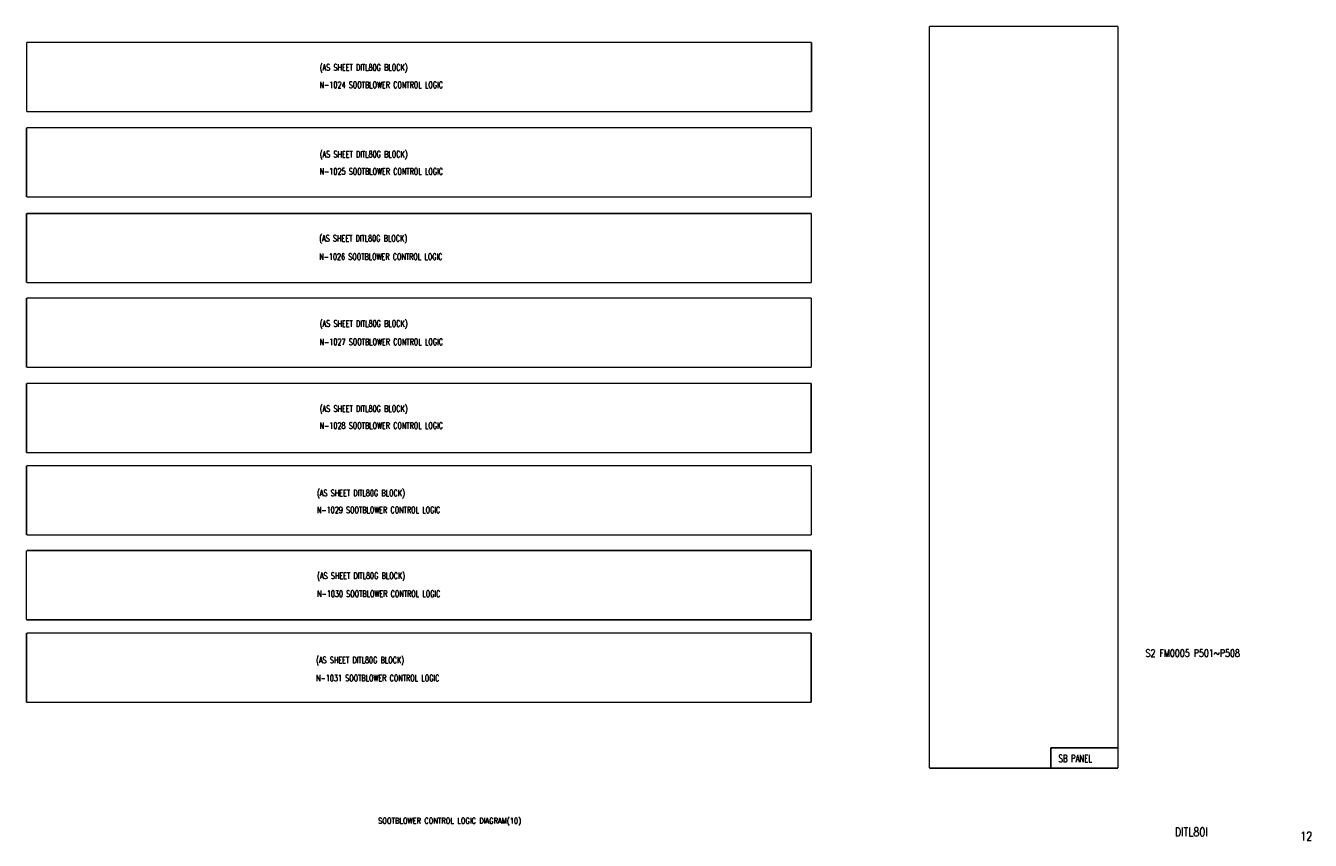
# Model space of a CAD drawing. Extents: x 17 to 460, y -301 to -20.
import ezdxf
from ezdxf.enums import TextEntityAlignment as Align

# ---------------------------------------------------------------- set-up
doc = ezdxf.new("R2010")
doc.units = 0
doc.header["$MEASUREMENT"] = 0
doc.linetypes.add('CENTER', pattern=[20, 8.8, -1, 0.4, -1, 8.8])
for name, color, linetype in [('CEN', 1, 'CENTER'), ('CON', 4, 'CONTINUOUS'), ('DCS', 7, 'CONTINUOUS')]:
    doc.layers.add(name, color=color, linetype=linetype)
doc.styles.add('ROMANS', font='romans', dxfattribs={"width": 0.8})

msp = doc.modelspace()

# ---------------------------------------------------------------- linework, layer by layer
at = {"layer": 'CEN', "const_width": 0.5}
for points in [[(393.72, -20.28), (328.69, -20.28)], [(328.69, -20.28), (328.69, -276.18)], [(393.75, -276.18), (393.75, -20.28)], [(17.47, -49.67), (17.47, -25.78)], [(17.51, -25.78), (288.08, -25.78)], [(288.08, -25.75), (288.08, -49.7)], [(288.08, -49.69), (17.49, -49.69)], [(17.41, -79.13), (17.41, -55.25)], [(17.45, -55.24), (288.01, -55.24)], [(288.01, -55.22), (288.01, -79.16)], [(288.01, -79.16), (17.43, -79.16)], [(17.41, -108.7), (17.41, -84.81)], [(17.45, -84.81), (288.01, -84.81)], [(288.01, -84.78), (288.01, -108.73)], [(288.01, -108.72), (17.42, -108.72)], [(17.4, -137.89), (17.4, -114.01)], [(17.44, -114), (288, -114)], [(288, -113.98), (288, -137.93)], [(288, -137.92), (17.41, -137.92)], [(17.39, -167.29), (17.39, -143.4)], [(17.43, -143.4), (287.99, -143.4)], [(287.99, -143.37), (287.99, -167.32)], [(287.99, -167.32), (17.4, -167.32)], [(17.42, -195.74), (17.42, -171.86)], [(17.46, -171.86), (288.02, -171.86)], [(288.02, -171.83), (288.02, -195.78)], [(288.02, -195.77), (17.43, -195.77)], [(17.38, -224.99), (17.38, -201.1)], [(17.41, -201.1), (287.98, -201.1)], [(287.98, -201.07), (287.98, -225.02)], [(287.98, -225.02), (17.39, -225.02)], [(17.39, -253.45), (17.39, -229.56)], [(17.43, -229.56), (287.99, -229.56)], [(287.99, -229.53), (287.99, -253.48)], [(287.99, -253.48), (17.4, -253.48)], [(328.69, -276.18), (393.73, -276.18)]]:
    msp.add_lwpolyline(points, dxfattribs=at)
at = {"layer": 'CON'}
for q in [(370.67, -276.15), (393.82, -269.19)]:
    msp.add_line((370.67, -269.19), q, dxfattribs=at)

# ---------------------------------------------------------------- texts
at = {"layer": 'CON', "style": 'ROMANS', "width": 0.7}
for s, height, p in [('(AS SHEET DITL80G BLOCK)', 2.2, (118.49, -36.21)), ('N-1024 SOOTBLOWER CONTROL LOGIC', 2.2, (118.49, -42.21)), ('(AS SHEET DITL80G BLOCK)', 2.2, (118.49, -66.13)), ('N-1025 SOOTBLOWER CONTROL LOGIC', 2.2, (118.49, -72.09)), ('(AS SHEET DITL80G BLOCK)', 2.2, (118.33, -95.14)), ('N-1026 SOOTBLOWER CONTROL LOGIC', 2.2, (118.33, -101.5)), ('(AS SHEET DITL80G BLOCK)', 2.2, (118.49, -124.55)), ('N-1027 SOOTBLOWER CONTROL LOGIC', 2.2, (118.49, -130.88)), ('(AS SHEET DITL80G BLOCK)', 2.2, (118.49, -153.91)), ('N-1028 SOOTBLOWER CONTROL LOGIC', 2.2, (118.49, -159.76)), ('(AS SHEET DITL80G BLOCK)', 2.2, (117.56, -183.03)), ('N-1029 SOOTBLOWER CONTROL LOGIC', 2.2, (117.56, -188.86)), ('(AS SHEET DITL80G BLOCK)', 2.2, (117.61, -211.57)), ('N-1030 SOOTBLOWER CONTROL LOGIC', 2.2, (117.61, -217.79)), ('(AS SHEET DITL80G BLOCK)', 2.2, (117.26, -240.65)), ('N-1031 SOOTBLOWER CONTROL LOGIC', 2.2, (117.26, -246.87)), ('SB PANEL', 2.5, (373.26, -274.83))]:
    msp.add_text(s, height=height, dxfattribs=at).set_placement(p, align=Align.BOTTOM_LEFT)
at = {"layer": 'CON', "lineweight": 9, "style": 'ROMANS', "width": 0.8}
msp.add_text('SOOTBLOWER CONTROL LOGIC DIAGRAM(10)', height=2, dxfattribs=at).set_placement((138.65, -294.33), align=Align.MIDDLE_LEFT)
for s, p in [('DITL80I', (413.37, -300.59)), ('12', (456.61, -302.02))]:
    msp.add_text(s, height=3, dxfattribs=at).set_placement(p, align=Align.BOTTOM_LEFT)
at = {"layer": 'DCS', "lineweight": 15, "style": 'ROMANS', "width": 0.8}
msp.add_text('S2 FM0005 P501~P508', height=2.5, dxfattribs=at).set_placement((403.25, -238.49), align=Align.BOTTOM_LEFT)

doc.saveas('drawing.dxf')
